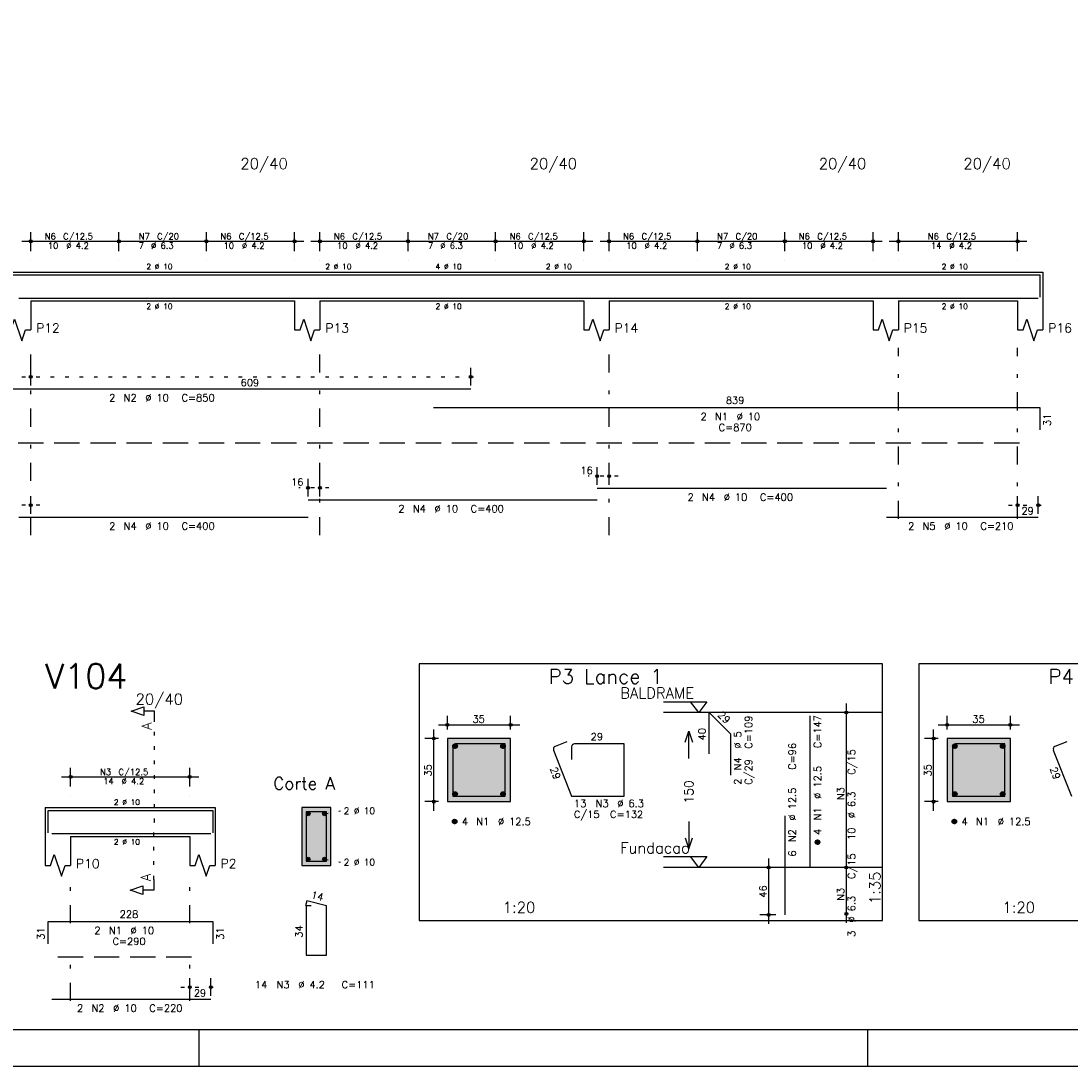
# Model space of a CAD drawing. Extents: x 0 to 84.1, y 0 to 59.4.
# Tile 2 of 7: x 23.7 to 52.7, y 0 to 28.9. Entities that reach past the tile are written whole.
import ezdxf

# ---------------------------------------------------------------- set-up
doc = ezdxf.new("R2010")
doc.units = 0
doc.header["$MEASUREMENT"] = 0
for name, pattern in [('ESTILO_TQS_0001', [1, 0.7, -0.3]), ('ESTILO_TQS_0002', [0.4, 0.1, -0.3]), ('ESTILO_TQS_0003', [1.5, 0.5, -0.4, 0.1, -0.5])]:
    doc.linetypes.add(name, pattern=pattern)
for name, color, linetype in [('1', 1, 'CONTINUOUS'), ('2', 2, 'CONTINUOUS'), ('3', 3, 'CONTINUOUS'), ('4', 4, 'CONTINUOUS'), ('6', 6, 'CONTINUOUS'), ('7', 7, 'CONTINUOUS'), ('9', 9, 'CONTINUOUS')]:
    doc.layers.add(name, color=color, linetype=linetype)
doc.styles.get("Standard").update_dxf_attribs({"font": 'ROMANS.SHX'})

msp = doc.modelspace()

# ---------------------------------------------------------------- linework, layer by layer
at = {"layer": '1', "linetype": 'ESTILO_TQS_0002'}
for p, q in [((23.69, 19.071), (36.36, 19.071)), ((40.19, 16.321), (39.36, 16.321)), ((32.19, 16.001), (31.36, 16.001)), ((24.19, 15.521), (23.36, 15.521)), ((50.99, 15.521), (52.06, 15.521)), ((27.365, 6.75), (27.365, 9.52)), ((32.065, 6.975), (32.51, 7.06)), ((27.34, 5.165), (27.34, 6.75)), ((27.34, 6.75), (27.365, 6.75)), ((32.065, 5.725), (32.51, 5.64)), ((28.09, 2.18), (29.17, 2.18))]:
    msp.add_line(p, q, dxfattribs=at)
at = {"layer": '1', "linetype": 'ESTILO_TQS_0001'}
for p, q in [((3.59, 17.246), (51.59, 17.246)), ((24.69, 3.025), (28.69, 3.025))]:
    msp.add_line(p, q, dxfattribs=at)
at = {"layer": '1', "linetype": 'Continuous'}
for points in [[(34.68, 4.03), (47.505, 4.03), (47.505, 11.13), (34.68, 11.13), (34.68, 4.03)], [(48.505, 4.03), (61.33, 4.03), (61.33, 11.13), (48.505, 11.13), (48.505, 4.03)], [(41.445, 10.08), (42.645, 10.08), (42.42, 9.78), (42.195, 10.08)], [(47.505, 9.78), (41.445, 9.78)], [(41.445, 5.795), (42.645, 5.795), (42.42, 5.495), (42.195, 5.795)], [(47.505, 5.495), (41.445, 5.495)]]:
    msp.add_lwpolyline(points, dxfattribs=at)
at = {"layer": '1', "linetype": 'ESTILO_TQS_0002'}
for points in [[(35.465, 7.315), (37.215, 7.315), (37.215, 9.065), (35.465, 9.065), (35.465, 7.315)], [(49.29, 7.315), (51.04, 7.315), (51.04, 9.065), (49.29, 9.065), (49.29, 7.315)]]:
    msp.add_lwpolyline(points, dxfattribs=at)
at = {"layer": '1', "linetype": 'Continuous'}
for centre in [(31.615, 6.975), (32.065, 6.975), (31.615, 5.725), (32.065, 5.725)]:
    msp.add_circle(centre, 0.05, dxfattribs=at)
at = {"layer": '2', "linetype": 'Continuous'}
for p, q in [((23.94, 22.551), (23.94, 23.071)), ((26.38, 22.551), (26.38, 23.071)), ((26.38, 22.551), (26.38, 23.071)), ((28.8, 22.551), (28.8, 23.071)), ((28.8, 22.551), (28.8, 23.071)), ((31.24, 22.551), (31.24, 23.071)), ((31.94, 22.551), (31.94, 23.071)), ((34.38, 22.551), (34.38, 23.071)), ((34.38, 22.551), (34.38, 23.071)), ((36.8, 22.551), (36.8, 23.071)), ((36.8, 22.551), (36.8, 23.071)), ((39.24, 22.551), (39.24, 23.071)), ((39.94, 22.551), (39.94, 23.071)), ((42.38, 22.551), (42.38, 23.071)), ((42.38, 22.551), (42.38, 23.071)), ((44.8, 22.551), (44.8, 23.071)), ((44.8, 22.551), (44.8, 23.071)), ((47.24, 22.551), (47.24, 23.071)), ((47.94, 22.551), (47.94, 23.071)), ((51.24, 22.551), (51.24, 23.071)), ((23.69, 22.821), (26.63, 22.821)), ((26.13, 22.821), (29.05, 22.821)), ((28.55, 22.821), (31.49, 22.821)), ((31.69, 22.821), (34.63, 22.821)), ((34.13, 22.821), (37.05, 22.821)), ((36.55, 22.821), (39.49, 22.821)), ((39.69, 22.821), (42.63, 22.821)), ((42.13, 22.821), (45.05, 22.821)), ((44.55, 22.821), (47.49, 22.821)), ((47.69, 22.821), (51.49, 22.821)), ((23.94, 22.301), (23.94, 22.301)), ((26.38, 22.301), (26.38, 22.301)), ((26.38, 22.301), (26.38, 22.301)), ((28.8, 22.301), (28.8, 22.301)), ((28.8, 22.301), (28.8, 22.301)), ((31.24, 22.301), (31.24, 22.301)), ((31.94, 22.301), (31.94, 22.301)), ((34.38, 22.301), (34.38, 22.301)), ((34.38, 22.301), (34.38, 22.301)), ((36.8, 22.301), (36.8, 22.301)), ((36.8, 22.301), (36.8, 22.301)), ((39.24, 22.301), (39.24, 22.301)), ((39.94, 22.301), (39.94, 22.301)), ((42.38, 22.301), (42.38, 22.301)), ((42.38, 22.301), (42.38, 22.301)), ((44.8, 22.301), (44.8, 22.301)), ((44.8, 22.301), (44.8, 22.301)), ((47.24, 22.301), (47.24, 22.301)), ((47.94, 22.301), (47.94, 22.301)), ((51.24, 22.301), (51.24, 22.301)), ((23.24, 21.971), (23.94, 21.971)), ((23.94, 21.971), (31.24, 21.971)), ((31.24, 21.971), (31.94, 21.971)), ((31.94, 21.971), (39.24, 21.971)), ((39.24, 21.971), (39.94, 21.971)), ((39.94, 21.971), (47.24, 21.971)), ((47.24, 21.971), (47.94, 21.971)), ((47.94, 21.971), (51.24, 21.971)), ((51.24, 21.971), (51.94, 21.971)), ((51.94, 21.971), (51.94, 21.171)), ((23.94, 21.171), (31.24, 21.171)), ((23.94, 21.171), (23.94, 20.371)), ((31.24, 21.171), (31.24, 20.371)), ((31.94, 21.171), (39.24, 21.171)), ((31.94, 21.171), (31.94, 20.371)), ((39.24, 21.171), (39.24, 20.371)), ((39.94, 21.171), (47.24, 21.171)), ((39.94, 21.171), (39.94, 20.371)), ((47.24, 21.171), (47.24, 20.371)), ((47.94, 21.171), (51.24, 21.171)), ((47.94, 21.171), (47.94, 20.371)), ((51.24, 21.171), (51.24, 20.371)), ((51.94, 21.171), (51.94, 20.371)), ((23.94, 18.831), (23.94, 19.321)), ((36.11, 18.831), (36.11, 19.321)), ((23.94, 18.731), (23.94, 18.731)), ((36.11, 18.731), (36.11, 18.731)), ((39.61, 16.081), (39.61, 16.571)), ((39.94, 16.081), (39.94, 16.571)), ((31.61, 15.761), (31.61, 16.251)), ((31.94, 15.761), (31.94, 16.251)), ((39.61, 15.981), (39.61, 15.981)), ((39.94, 15.981), (39.94, 15.981)), ((23.94, 15.281), (23.94, 15.771)), ((51.24, 15.281), (51.24, 15.771)), ((51.81, 15.281), (51.81, 15.771)), ((31.61, 15.661), (31.61, 15.661)), ((31.94, 15.661), (31.94, 15.661)), ((23.94, 15.181), (23.94, 15.181)), ((51.24, 15.181), (51.24, 15.181)), ((51.81, 15.181), (51.81, 15.181)), ((46.505, 5.245), (46.505, 10.03)), ((35.465, 9.315), (35.465, 9.69)), ((37.215, 9.315), (37.215, 9.69)), ((46.505, 9.78), (46.505, 9.78)), ((49.29, 9.315), (49.29, 9.69)), ((51.04, 9.315), (51.04, 9.69)), ((35.09, 7.065), (35.09, 9.315)), ((35.215, 9.44), (37.465, 9.44)), ((48.915, 7.065), (48.915, 9.315)), ((49.04, 9.44), (51.29, 9.44)), ((35.215, 9.065), (34.84, 9.065)), ((35.465, 9.065), (35.465, 9.065)), ((35.465, 9.065), (35.465, 9.065)), ((37.215, 9.065), (37.215, 9.065)), ((49.04, 9.065), (48.665, 9.065)), ((49.29, 9.065), (49.29, 9.065)), ((49.29, 9.065), (49.29, 9.065)), ((51.04, 9.065), (51.04, 9.065)), ((25.04, 7.73), (25.04, 8.25)), ((28.34, 7.73), (28.34, 8.25)), ((24.79, 8), (28.59, 8)), ((25.04, 7.48), (25.04, 7.48)), ((28.34, 7.48), (28.34, 7.48)), ((35.215, 7.315), (34.84, 7.315)), ((35.465, 7.315), (35.465, 7.315)), ((49.04, 7.315), (48.665, 7.315)), ((49.29, 7.315), (49.29, 7.315)), ((24.34, 7.15), (24.34, 6.35)), ((24.34, 7.15), (25.04, 7.15)), ((25.04, 7.15), (28.34, 7.15)), ((28.34, 7.15), (29.04, 7.15)), ((29.04, 7.15), (29.04, 6.35)), ((32.24, 7.15), (31.44, 7.15)), ((31.44, 7.15), (31.44, 5.55)), ((32.24, 5.55), (32.24, 7.15)), ((24.34, 6.35), (24.34, 5.55)), ((25.04, 6.35), (28.34, 6.35)), ((25.04, 6.35), (25.04, 5.55)), ((28.34, 6.35), (28.34, 5.55)), ((29.04, 6.35), (29.04, 5.55)), ((31.44, 5.55), (32.24, 5.55)), ((44.355, 3.93), (44.355, 5.745)), ((46.505, 3.959), (46.505, 5.745)), ((44.555, 5.495), (44.105, 5.495)), ((44.805, 5.495), (44.805, 5.495)), ((46.505, 5.495), (46.505, 5.495)), ((46.505, 5.495), (46.505, 5.495)), ((44.555, 4.18), (44.105, 4.18)), ((44.805, 4.18), (44.805, 4.18)), ((46.505, 4.209), (46.505, 4.209)), ((28.34, 1.94), (28.34, 2.43)), ((28.92, 1.94), (28.92, 2.43)), ((28.34, 1.84), (28.34, 1.84)), ((28.92, 1.84), (28.92, 1.84)), ((28.6, 0), (28.6, 1)), ((47.1, 0), (47.1, 1)), ((0, 0), (84.1, 0))]:
    msp.add_line(p, q, dxfattribs=at)
at = {"layer": '2', "linetype": 'ESTILO_TQS_0003'}
for p, q in [((23.94, 14.691), (23.94, 19.871)), ((31.94, 14.691), (31.94, 19.871)), ((39.94, 14.691), (39.94, 19.871)), ((47.94, 15.143), (47.94, 19.871)), ((51.24, 15.143), (51.24, 19.871)), ((25.04, 3.952), (25.04, 5.05)), ((28.34, 3.952), (28.34, 5.05)), ((25.04, 1.802), (25.04, 3.148)), ((28.34, 1.802), (28.34, 3.148))]:
    msp.add_line(p, q, dxfattribs=at)
at = {"layer": '2', "linetype": 'Continuous'}
for points in [[(83.1, 1), (2.5, 1), (2.5, 58.4), (83.1, 58.4), (83.1, 1)], [(23.24, 20.371), (23.39, 20.371), (23.49, 20.671), (23.69, 20.071), (23.79, 20.371), (23.94, 20.371)], [(31.24, 20.371), (31.39, 20.371), (31.49, 20.671), (31.69, 20.071), (31.79, 20.371), (31.94, 20.371)], [(39.24, 20.371), (39.39, 20.371), (39.49, 20.671), (39.69, 20.071), (39.79, 20.371), (39.94, 20.371)], [(47.24, 20.371), (47.39, 20.371), (47.49, 20.671), (47.69, 20.071), (47.79, 20.371), (47.94, 20.371)], [(51.24, 20.371), (51.39, 20.371), (51.49, 20.671), (51.69, 20.071), (51.79, 20.371), (51.94, 20.371)], [(27.365, 9.52), (27.365, 9.82), (27.065, 9.82), (27.065, 9.7), (26.715, 9.82), (27.065, 9.94), (27.065, 9.82)], [(35.465, 7.315), (37.215, 7.315), (37.215, 9.065), (35.465, 9.065), (35.465, 7.315)], [(42.045, 8.962), (42.145, 9.262), (42.245, 8.962)], [(42.145, 8.512), (42.145, 9.262)], [(49.29, 7.315), (51.04, 7.315), (51.04, 9.065), (49.29, 9.065), (49.29, 7.315)], [(42.145, 6.762), (42.145, 6.012)], [(42.045, 6.312), (42.145, 6.012), (42.245, 6.312)], [(24.34, 5.55), (24.49, 5.55), (24.59, 5.85), (24.79, 5.25), (24.89, 5.55), (25.04, 5.55)], [(28.34, 5.55), (28.49, 5.55), (28.59, 5.85), (28.79, 5.25), (28.89, 5.55), (29.04, 5.55)], [(27.34, 5.165), (27.34, 4.865), (27.04, 4.865), (27.04, 4.745), (26.69, 4.865), (27.04, 4.985), (27.04, 4.865)]]:
    msp.add_lwpolyline(points, dxfattribs=at)
for centre, radius in [((23.94, 22.821), 0.0416), ((23.94, 22.821), 0.0208), ((26.38, 22.821), 0.0416), ((26.38, 22.821), 0.0416), ((26.38, 22.821), 0.0208), ((26.38, 22.821), 0.0208), ((28.8, 22.821), 0.0416), ((28.8, 22.821), 0.0416), ((28.8, 22.821), 0.0208), ((28.8, 22.821), 0.0208), ((31.24, 22.821), 0.0416), ((31.24, 22.821), 0.0208), ((31.94, 22.821), 0.0416), ((31.94, 22.821), 0.0208), ((34.38, 22.821), 0.0416), ((34.38, 22.821), 0.0416), ((34.38, 22.821), 0.0208), ((34.38, 22.821), 0.0208), ((36.8, 22.821), 0.0416), ((36.8, 22.821), 0.0416), ((36.8, 22.821), 0.0208), ((36.8, 22.821), 0.0208), ((39.24, 22.821), 0.0416), ((39.24, 22.821), 0.0208), ((39.94, 22.821), 0.0416), ((39.94, 22.821), 0.0208), ((42.38, 22.821), 0.0416), ((42.38, 22.821), 0.0416), ((42.38, 22.821), 0.0208), ((42.38, 22.821), 0.0208), ((44.8, 22.821), 0.0416), ((44.8, 22.821), 0.0416), ((44.8, 22.821), 0.0208), ((44.8, 22.821), 0.0208), ((47.24, 22.821), 0.0416), ((47.24, 22.821), 0.0208), ((47.94, 22.821), 0.0416), ((47.94, 22.821), 0.0208), ((51.24, 22.821), 0.0416), ((51.24, 22.821), 0.0208), ((23.94, 19.071), 0.04), ((23.94, 19.071), 0.02), ((36.11, 19.071), 0.04), ((36.11, 19.071), 0.02), ((39.61, 16.321), 0.04), ((39.61, 16.321), 0.02), ((39.94, 16.321), 0.04), ((39.94, 16.321), 0.02), ((31.61, 16.001), 0.04), ((31.61, 16.001), 0.02), ((31.94, 16.001), 0.04), ((31.94, 16.001), 0.02), ((23.94, 15.521), 0.04), ((23.94, 15.521), 0.02), ((51.24, 15.521), 0.04), ((51.24, 15.521), 0.02), ((51.81, 15.521), 0.04), ((51.81, 15.521), 0.02), ((46.505, 9.78), 0.0416), ((46.505, 9.78), 0.0208), ((35.465, 9.44), 0.04), ((35.465, 9.44), 0.02), ((37.215, 9.44), 0.04), ((37.215, 9.44), 0.02), ((49.29, 9.44), 0.04), ((49.29, 9.44), 0.02), ((51.04, 9.44), 0.04), ((51.04, 9.44), 0.02), ((35.09, 9.065), 0.04), ((35.09, 9.065), 0.02), ((48.915, 9.065), 0.04), ((48.915, 9.065), 0.02), ((25.04, 8), 0.0416), ((25.04, 8), 0.0208), ((28.34, 8), 0.0416), ((28.34, 8), 0.0208), ((35.09, 7.315), 0.04), ((35.09, 7.315), 0.02), ((48.915, 7.315), 0.04), ((48.915, 7.315), 0.02), ((44.355, 5.495), 0.04), ((46.505, 5.495), 0.0416), ((46.505, 5.495), 0.0416), ((44.355, 5.495), 0.02), ((46.505, 5.495), 0.0208), ((46.505, 5.495), 0.0208), ((44.355, 4.18), 0.04), ((44.355, 4.18), 0.02), ((46.505, 4.209), 0.0416), ((46.505, 4.209), 0.0208), ((28.34, 2.18), 0.04), ((28.34, 2.18), 0.02), ((28.92, 2.18), 0.04), ((28.92, 2.18), 0.02)]:
    msp.add_circle(centre, radius, dxfattribs=at)
at = {"layer": '3', "linetype": 'Continuous'}
for p, q in [((35.616, 8.844), (35.686, 8.914)), ((35.616, 8.861), (35.669, 8.914)), ((35.619, 8.83), (35.7, 8.911)), ((35.625, 8.818), (35.712, 8.905)), ((35.633, 8.808), (35.722, 8.897)), ((35.643, 8.8), (35.73, 8.887)), ((35.655, 8.794), (35.736, 8.875)), ((35.669, 8.79), (35.739, 8.861)), ((35.686, 8.791), (35.739, 8.844)), ((36.941, 8.844), (37.011, 8.914)), ((36.941, 8.861), (36.994, 8.914)), ((36.944, 8.83), (37.025, 8.911)), ((36.95, 8.818), (37.037, 8.905)), ((36.958, 8.808), (37.047, 8.897)), ((36.968, 8.8), (37.055, 8.887)), ((36.98, 8.794), (37.061, 8.875)), ((36.994, 8.79), (37.064, 8.861)), ((37.011, 8.791), (37.064, 8.844)), ((49.441, 8.844), (49.511, 8.914)), ((49.441, 8.861), (49.494, 8.914)), ((49.444, 8.83), (49.525, 8.911)), ((49.45, 8.818), (49.537, 8.905)), ((49.458, 8.808), (49.547, 8.897)), ((49.468, 8.8), (49.555, 8.887)), ((49.48, 8.794), (49.561, 8.875)), ((49.494, 8.79), (49.564, 8.861)), ((49.511, 8.791), (49.564, 8.844)), ((50.766, 8.844), (50.836, 8.914)), ((50.766, 8.861), (50.819, 8.914)), ((50.769, 8.83), (50.85, 8.911)), ((50.775, 8.818), (50.862, 8.905)), ((50.783, 8.808), (50.872, 8.897)), ((50.793, 8.8), (50.88, 8.887)), ((50.805, 8.794), (50.886, 8.875)), ((50.819, 8.79), (50.889, 8.861)), ((50.836, 8.791), (50.889, 8.844)), ((35.616, 7.519), (35.686, 7.589)), ((35.616, 7.536), (35.669, 7.589)), ((35.619, 7.505), (35.7, 7.586)), ((35.625, 7.493), (35.712, 7.58)), ((35.633, 7.483), (35.722, 7.572)), ((35.643, 7.475), (35.73, 7.562)), ((36.941, 7.519), (37.011, 7.589)), ((36.941, 7.536), (36.994, 7.589)), ((36.944, 7.505), (37.025, 7.586)), ((36.95, 7.493), (37.037, 7.58)), ((36.958, 7.483), (37.047, 7.572)), ((36.968, 7.475), (37.055, 7.562)), ((49.441, 7.519), (49.511, 7.589)), ((49.441, 7.536), (49.494, 7.589)), ((49.444, 7.505), (49.525, 7.586)), ((49.45, 7.493), (49.537, 7.58)), ((49.458, 7.483), (49.547, 7.572)), ((49.468, 7.475), (49.555, 7.562)), ((50.766, 7.519), (50.836, 7.589)), ((50.766, 7.536), (50.819, 7.589)), ((50.769, 7.505), (50.85, 7.586)), ((50.775, 7.493), (50.862, 7.58)), ((50.783, 7.483), (50.872, 7.572)), ((50.793, 7.475), (50.88, 7.562)), ((35.655, 7.469), (35.736, 7.55)), ((35.669, 7.465), (35.739, 7.536)), ((35.686, 7.466), (35.739, 7.519)), ((36.98, 7.469), (37.061, 7.55)), ((36.994, 7.465), (37.064, 7.536)), ((37.011, 7.466), (37.064, 7.519)), ((49.48, 7.469), (49.561, 7.55)), ((49.494, 7.465), (49.564, 7.536)), ((49.511, 7.466), (49.564, 7.519)), ((50.805, 7.469), (50.886, 7.55)), ((50.819, 7.465), (50.889, 7.536)), ((50.836, 7.466), (50.889, 7.519)), ((35.603, 6.756), (35.674, 6.827)), ((35.603, 6.774), (35.656, 6.827)), ((35.607, 6.742), (35.688, 6.823)), ((35.613, 6.73), (35.699, 6.817)), ((35.621, 6.721), (35.709, 6.809)), ((35.631, 6.713), (35.717, 6.799)), ((35.642, 6.707), (35.723, 6.788)), ((35.656, 6.703), (35.727, 6.774)), ((35.674, 6.703), (35.727, 6.756)), ((49.428, 6.756), (49.499, 6.827)), ((49.428, 6.774), (49.481, 6.827)), ((49.432, 6.742), (49.513, 6.823)), ((49.438, 6.73), (49.524, 6.817)), ((49.446, 6.721), (49.534, 6.809)), ((49.456, 6.713), (49.542, 6.799)), ((49.467, 6.707), (49.548, 6.788)), ((49.481, 6.703), (49.552, 6.774)), ((49.499, 6.703), (49.552, 6.756)), ((45.643, 6.186), (45.714, 6.256)), ((45.643, 6.203), (45.696, 6.256)), ((45.647, 6.172), (45.728, 6.253)), ((45.653, 6.16), (45.739, 6.247)), ((45.661, 6.15), (45.749, 6.239)), ((45.671, 6.142), (45.757, 6.229)), ((45.682, 6.136), (45.763, 6.217)), ((45.696, 6.133), (45.767, 6.203)), ((45.714, 6.133), (45.767, 6.186))]:
    msp.add_line(p, q, dxfattribs=at)
for centre in [(35.678, 8.852), (37.002, 8.852), (49.502, 8.852), (50.828, 8.852), (35.678, 7.527), (37.002, 7.527), (49.502, 7.527), (50.828, 7.527), (35.665, 6.765), (49.49, 6.765), (45.705, 6.194)]:
    msp.add_circle(centre, 0.0625, dxfattribs=at)
at = {"layer": '4', "linetype": 'Continuous'}
for p, q in [((19.11, 21.891), (36.11, 21.891)), ((35.078, 21.891), (51.858, 21.891)), ((51.858, 21.891), (51.858, 21.271)), ((23.61, 21.251), (31.61, 21.251)), ((31.61, 21.251), (39.61, 21.251)), ((39.61, 21.251), (47.61, 21.251)), ((47.61, 21.251), (51.81, 21.251)), ((35.615, 8.836), (35.615, 7.465)), ((35.615, 8.836), (35.615, 8.486)), ((36.044, 8.915), (35.694, 8.915)), ((37.065, 8.915), (35.694, 8.915)), ((37.065, 7.465), (37.065, 8.915)), ((49.44, 8.836), (49.44, 7.465)), ((49.44, 8.836), (49.44, 8.486)), ((49.868, 8.915), (49.519, 8.915)), ((50.89, 8.915), (49.519, 8.915)), ((50.89, 7.465), (50.89, 8.915)), ((35.615, 7.465), (37.065, 7.465)), ((49.44, 7.465), (50.89, 7.465)), ((24.42, 6.45), (24.42, 7.07)), ((24.42, 7.07), (28.98, 7.07)), ((28.98, 7.07), (28.98, 6.45)), ((24.52, 6.43), (28.92, 6.43))]:
    msp.add_line(p, q, dxfattribs=at)
msp.add_lwpolyline([(31.56, 7.03), (31.56, 5.67), (32.12, 5.67), (32.12, 7.03), (31.56, 7.03)], dxfattribs=at)
for centre in [(35.694, 8.836), (35.694, 8.836), (49.519, 8.836), (49.519, 8.836)]:
    msp.add_arc(centre, 0.0788, 90, 180, dxfattribs=at)
at = {"layer": '6', "linetype": 'Continuous'}
for p, q in [((19.11, 18.741), (36.11, 18.741)), ((35.078, 18.221), (51.858, 18.221)), ((51.858, 18.221), (51.858, 17.601)), ((39.61, 15.991), (47.61, 15.991)), ((31.61, 15.671), (39.61, 15.671)), ((23.61, 15.191), (31.61, 15.191)), ((47.61, 15.191), (51.81, 15.191)), ((42.709, 8.637), (42.709, 9.78)), ((42.709, 9.78), (43.295, 9.194)), ((45.505, 5.495), (45.505, 9.694)), ((43.295, 9.194), (43.295, 8.051)), ((38.402, 8.742), (38.902, 7.465)), ((38.773, 8.972), (38.447, 8.844)), ((38.902, 8.836), (38.902, 8.486)), ((40.353, 8.915), (38.981, 8.915)), ((40.353, 7.465), (40.353, 8.915)), ((52.227, 8.742), (52.727, 7.465)), ((52.598, 8.972), (52.272, 8.844)), ((38.902, 7.465), (40.353, 7.465)), ((44.805, 4.18), (44.805, 6.923)), ((31.578, 4.57), (31.543, 4.434)), ((31.7, 4.43), (31.56, 4.43)), ((31.56, 4.43), (31.56, 3.07)), ((32.12, 4.43), (31.578, 4.57)), ((32.12, 3.07), (32.12, 4.43)), ((24.42, 3.38), (24.42, 4)), ((24.42, 4), (28.98, 4)), ((28.98, 4), (28.98, 3.38)), ((31.56, 3.07), (32.12, 3.07)), ((24.52, 1.85), (28.92, 1.85))]:
    msp.add_line(p, q, dxfattribs=at)
for centre, start, end in [((38.476, 8.771), 111.3767, 201.3767), ((38.981, 8.836), 90, 180), ((52.301, 8.771), 111.3767, 201.3767)]:
    msp.add_arc(centre, 0.0788, start, end, dxfattribs=at)
at = {"layer": '9', "linetype": 'Continuous'}
for points in [[(35.465, 7.315), (37.215, 7.315), (37.215, 9.065)], [(35.465, 7.315), (37.215, 9.065), (35.465, 9.065)], [(35.465, 7.315), (35.465, 9.065), (35.465, 7.315)], [(49.29, 7.315), (51.04, 7.315), (51.04, 9.065)], [(49.29, 7.315), (51.04, 9.065), (49.29, 9.065)], [(49.29, 7.315), (49.29, 9.065), (49.29, 7.315)], [(32.24, 5.55), (32.24, 7.15), (31.44, 7.15)], [(32.24, 5.55), (31.44, 7.15), (31.44, 5.55)], [(31.665, 6.975), (31.59, 7.018), (31.568, 6.992)], [(31.665, 6.975), (31.568, 6.992), (31.568, 6.958)], [(31.665, 6.975), (31.568, 6.958), (31.59, 6.932)], [(31.665, 6.975), (31.624, 7.024), (31.59, 7.018)], [(31.665, 6.975), (31.59, 6.932), (31.624, 6.926)], [(31.665, 6.975), (31.653, 7.007), (31.624, 7.024)], [(31.665, 6.975), (31.624, 6.926), (31.653, 6.943)], [(31.665, 6.975), (31.653, 6.943), (31.665, 6.975)], [(32.115, 6.975), (32.04, 7.018), (32.018, 6.992)], [(32.115, 6.975), (32.018, 6.992), (32.018, 6.958)], [(32.115, 6.975), (32.018, 6.958), (32.04, 6.932)], [(32.115, 6.975), (32.074, 7.024), (32.04, 7.018)], [(32.115, 6.975), (32.04, 6.932), (32.074, 6.926)], [(32.115, 6.975), (32.103, 7.007), (32.074, 7.024)], [(32.115, 6.975), (32.074, 6.926), (32.103, 6.943)], [(32.115, 6.975), (32.103, 6.943), (32.115, 6.975)], [(32.24, 5.55), (31.44, 5.55), (32.24, 5.55)], [(31.665, 5.725), (31.59, 5.768), (31.568, 5.742)], [(31.665, 5.725), (31.568, 5.742), (31.568, 5.708)], [(31.665, 5.725), (31.568, 5.708), (31.59, 5.682)], [(31.665, 5.725), (31.624, 5.774), (31.59, 5.768)], [(31.665, 5.725), (31.59, 5.682), (31.624, 5.676)], [(31.665, 5.725), (31.653, 5.757), (31.624, 5.774)], [(31.665, 5.725), (31.624, 5.676), (31.653, 5.693)], [(31.665, 5.725), (31.653, 5.693), (31.665, 5.725)], [(32.115, 5.725), (32.04, 5.768), (32.018, 5.742)], [(32.115, 5.725), (32.018, 5.742), (32.018, 5.708)], [(32.115, 5.725), (32.018, 5.708), (32.04, 5.682)], [(32.115, 5.725), (32.074, 5.774), (32.04, 5.768)], [(32.115, 5.725), (32.04, 5.682), (32.074, 5.676)], [(32.115, 5.725), (32.103, 5.757), (32.074, 5.774)], [(32.115, 5.725), (32.074, 5.676), (32.103, 5.693)], [(32.115, 5.725), (32.103, 5.693), (32.115, 5.725)]]:
    msp.add_solid(points, dxfattribs=at)

# ---------------------------------------------------------------- texts
at = {"layer": '1', "linetype": 'Continuous'}
for s, p in [('BALDRAME', (40.245, 10.17)), ('Fundacao', (40.245, 5.885))]:
    msp.add_text(s, height=0.3, dxfattribs=at).set_placement(p)
at = {"layer": '2', "linetype": 'Continuous'}
for s, height, p in [('20/40', 0.3, (29.74, 24.821)), ('20/40', 0.3, (37.74, 24.821)), ('20/40', 0.3, (45.74, 24.821)), ('20/40', 0.3, (49.74, 24.821)), ('N6', 0.17, (24.327, 22.872)), ('C/12.5', 0.17, (24.837, 22.872)), ('N7', 0.17, (26.927, 22.872)), ('C/20', 0.17, (27.437, 22.872)), ('N6', 0.17, (29.187, 22.872)), ('C/12.5', 0.17, (29.697, 22.872)), ('N6', 0.17, (32.327, 22.872)), ('C/12.5', 0.17, (32.837, 22.872)), ('N7', 0.17, (34.927, 22.872)), ('C/20', 0.17, (35.437, 22.872)), ('N6', 0.17, (37.187, 22.872)), ('C/12.5', 0.17, (37.697, 22.872)), ('N6', 0.17, (40.327, 22.872)), ('C/12.5', 0.17, (40.837, 22.872)), ('N7', 0.17, (42.927, 22.872)), ('C/20', 0.17, (43.437, 22.872)), ('N6', 0.17, (45.187, 22.872)), ('C/12.5', 0.17, (45.697, 22.872)), ('N6', 0.17, (48.757, 22.872)), ('C/12.5', 0.17, (49.267, 22.872)), ('10', 0.17, (24.412, 22.617)), ('%%c 4.2', 0.17, (24.922, 22.617)), ('7', 0.17, (26.927, 22.617)), ('%%c 6.3', 0.17, (27.267, 22.617)), ('10', 0.17, (29.272, 22.617)), ('%%c 4.2', 0.17, (29.782, 22.617)), ('10', 0.17, (32.412, 22.617)), ('%%c 4.2', 0.17, (32.922, 22.617)), ('7', 0.17, (34.927, 22.617)), ('%%c 6.3', 0.17, (35.267, 22.617)), ('10', 0.17, (37.272, 22.617)), ('%%c 4.2', 0.17, (37.782, 22.617)), ('10', 0.17, (40.412, 22.617)), ('%%c 4.2', 0.17, (40.922, 22.617)), ('7', 0.17, (42.927, 22.617)), ('%%c 6.3', 0.17, (43.267, 22.617)), ('10', 0.17, (45.272, 22.617)), ('%%c 4.2', 0.17, (45.782, 22.617)), ('14', 0.17, (48.842, 22.617)), ('%%c 4.2', 0.17, (49.352, 22.617)), ('2 %%c 10', 0.15, (27.14, 22.046)), ('2 %%c 10', 0.15, (32.09, 22.046)), ('4 %%c 10', 0.15, (35.14, 22.046)), ('2 %%c 10', 0.15, (38.19, 22.046)), ('2 %%c 10', 0.15, (43.14, 22.046)), ('2 %%c 10', 0.15, (49.14, 22.046)), ('2 %%c 10', 0.15, (27.14, 20.946)), ('2 %%c 10', 0.15, (35.14, 20.946)), ('2 %%c 10', 0.15, (43.14, 20.946)), ('2 %%c 10', 0.15, (49.14, 20.946)), ('P12', 0.25, (24.09, 20.296)), ('P13', 0.25, (32.09, 20.296)), ('P14', 0.25, (40.09, 20.296)), ('P15', 0.25, (48.09, 20.296)), ('P16', 0.25, (52.09, 20.296)), ('609', 0.2, (29.745, 18.811)), ('2', 0.2, (26.11, 18.391)), ('N2', 0.2, (26.51, 18.391)), ('%%c 10', 0.2, (27.11, 18.391)), ('C=850', 0.2, (28.11, 18.391)), ('839', 0.2, (43.168, 18.321)), ('2', 0.2, (42.468, 17.871)), ('N1', 0.2, (42.868, 17.871)), ('%%c 10', 0.2, (43.468, 17.871)), ('C=870', 0.2, (42.968, 17.571)), ('16', 0.2, (39.143, 16.381)), ('16', 0.2, (31.143, 16.061)), ('2', 0.2, (42.11, 15.641)), ('N4', 0.2, (42.51, 15.641)), ('%%c 10', 0.2, (43.11, 15.641)), ('C=400', 0.2, (44.11, 15.641)), ('2', 0.2, (34.11, 15.321)), ('N4', 0.2, (34.51, 15.321)), ('%%c 10', 0.2, (35.11, 15.321)), ('C=400', 0.2, (36.11, 15.321)), ('29', 0.2, (51.345, 15.261)), ('2', 0.2, (26.11, 14.841)), ('N4', 0.2, (26.51, 14.841)), ('%%c 10', 0.2, (27.11, 14.841)), ('C=400', 0.2, (28.11, 14.841)), ('2', 0.2, (48.21, 14.841)), ('N5', 0.2, (48.61, 14.841)), ('%%c 10', 0.2, (49.21, 14.841)), ('C=210', 0.2, (50.21, 14.841)), ('20/40', 0.3, (26.84, 10)), ('35', 0.2, (36.16, 9.5)), ('1', 0.01, (47.295, 9.78)), ('35', 0.2, (49.985, 9.5)), ('29', 0.2, (39.428, 9.015)), ('N3', 0.17, (25.857, 8.051)), ('C/12.5', 0.17, (26.367, 8.051)), ('14', 0.17, (25.942, 7.796)), ('%%c 4.2', 0.17, (26.452, 7.796)), ('Corte A', 0.34, (30.65, 7.65)), ('2 %%c 10', 0.15, (26.24, 7.225)), ('13', 0.2, (38.965, 7.165)), ('N3', 0.2, (39.565, 7.165)), ('%%c 6.3', 0.2, (40.165, 7.165)), ('2 %%c 10', 0.18, (32.6, 6.97)), ('C/15', 0.2, (38.965, 6.865)), ('C=132', 0.2, (39.965, 6.865)), ('4', 0.2, (35.865, 6.665)), ('N1', 0.2, (36.265, 6.665)), ('%%c 12.5', 0.2, (36.865, 6.665)), ('4', 0.2, (49.69, 6.665)), ('N1', 0.2, (50.09, 6.665)), ('%%c 12.5', 0.2, (50.69, 6.665)), ('2 %%c 10', 0.15, (26.24, 6.125)), ('P10', 0.25, (25.19, 5.475)), ('P2', 0.25, (29.19, 5.475)), ('2 %%c 10', 0.18, (32.6, 5.55)), ('0', 0.01, (47.295, 5.495)), ('1:20', 0.3, (36.998, 4.24)), ('1:20', 0.3, (50.822, 4.24)), ('228', 0.2, (26.4, 4.1)), ('2', 0.2, (25.7, 3.65)), ('N1', 0.2, (26.1, 3.65)), ('%%c 10', 0.2, (26.7, 3.65)), ('C=290', 0.2, (26.2, 3.35)), ('14', 0.2, (30.14, 2.15)), ('N3', 0.2, (30.74, 2.15)), ('%%c 4.2', 0.2, (31.34, 2.15)), ('C=111', 0.2, (32.54, 2.15)), ('29', 0.2, (28.45, 1.92)), ('2', 0.2, (25.22, 1.5)), ('N2', 0.2, (25.62, 1.5)), ('%%c 10', 0.2, (26.22, 1.5)), ('C=220', 0.2, (27.22, 1.5))]:
    msp.add_text(s, height=height, dxfattribs=at).set_placement(p)
for s, height, rotation, p in [('31', 0.2, 90, (52.158, 17.711)), ('29', 0.2, 315, (42.931, 9.699)), ('A', 0.272, 90, (27.283, 9.302)), ('40', 0.2, 90, (42.609, 9.009)), ('C=109', 0.2, 90, (43.895, 8.78)), ('C=147', 0.2, 90, (45.805, 8.794)), ('%%c 5', 0.2, 90, (43.595, 8.78)), ('C=96', 0.2, 90, (45.105, 8.194)), ('N4', 0.2, 90, (43.595, 8.18)), ('C/15', 0.2, 90, (46.745, 8.057)), ('35', 0.2, 90, (35.03, 8.01)), ('29', 0.2, 290.164, (38.302, 8.23)), ('C/29', 0.2, 90, (43.895, 7.78)), ('%%c 12.5', 0.2, 90, (45.805, 7.394)), ('35', 0.2, 90, (48.855, 8.01)), ('29', 0.2, 290.164, (52.127, 8.23)), ('2', 0.2, 90, (43.595, 7.78)), ('150', 0.25, 90, (42.27, 7.262)), ('%%c 12.5', 0.2, 90, (45.105, 6.795)), ('N3', 0.2, 90, (46.445, 7.357)), ('%%c 6.3', 0.2, 90, (46.745, 6.857)), ('N1', 0.2, 90, (45.805, 6.795)), ('N2', 0.2, 90, (45.105, 6.194)), ('4', 0.2, 90, (45.805, 6.394)), ('10', 0.2, 90, (46.745, 6.257)), ('6', 0.2, 90, (45.105, 5.795)), ('C/15', 0.2, 90, (46.745, 5.172)), ('A', 0.272, 90, (27.258, 5.111)), ('1:35', 0.3, 90, (47.445, 4.48)), ('46', 0.2, 90, (44.295, 4.657)), ('14', 0.2, 345.5225, (31.68, 4.647)), ('N3', 0.2, 90, (46.445, 4.572)), ('%%c 6.3', 0.2, 90, (46.745, 3.972)), ('34', 0.2, 90, (31.46, 3.55)), ('31', 0.2, 90, (24.32, 3.49)), ('31', 0.2, 90, (29.28, 3.49)), ('3', 0.2, 90, (46.745, 3.572))]:
    msp.add_text(s, height=height, rotation=rotation, dxfattribs=at).set_placement(p)
at = {"layer": '7', "linetype": 'Continuous'}
for s, height, p in [('V104', 0.68, (24.34, 10.45)), ('P3 Lance 1', 0.4, (38.267, 10.58)), ('P4 Lance 1', 0.4, (52.093, 10.58))]:
    msp.add_text(s, height=height, dxfattribs=at).set_placement(p)

doc.saveas('drawing.dxf')
